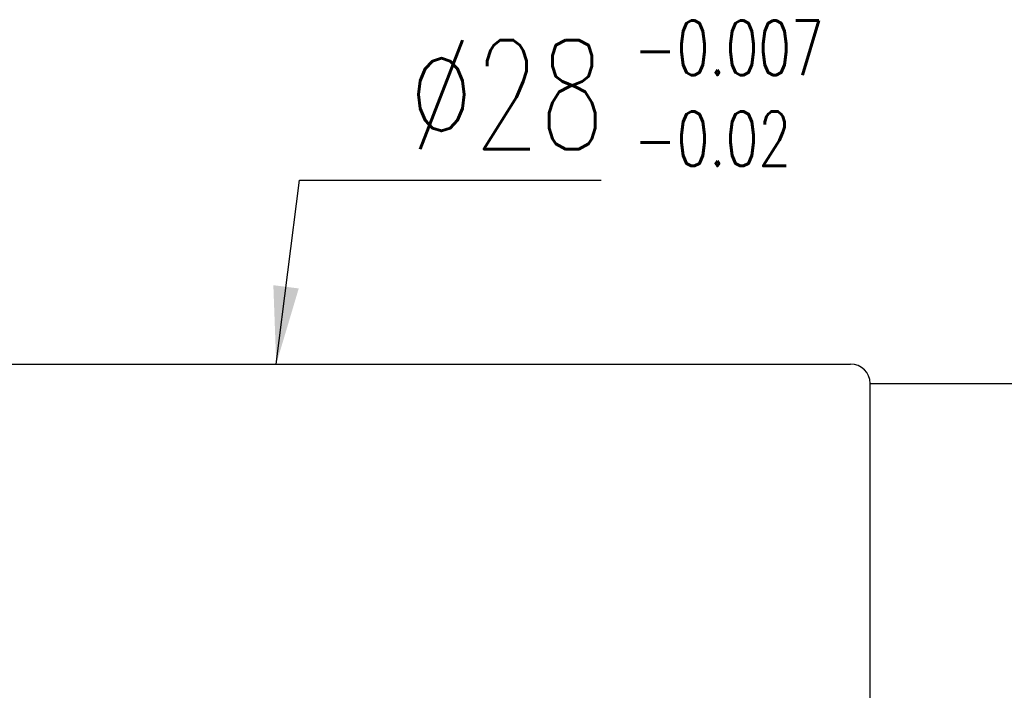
# Model space of a CAD drawing. Extents: x 13 to 593, y 42 to 137.
# Tile 43 of 44: x 128 to 153, y 94 to 111. Entities that reach past the tile are written whole.
import ezdxf

# ---------------------------------------------------------------- set-up
doc = ezdxf.new("R2010")
doc.units = 0
doc.header["$LTSCALE"] = 3
doc.header["$MEASUREMENT"] = 0
doc.layers.add('DIM', color=4, linetype='CONTINUOUS')
doc.layers.add('OUT', color=3, linetype='CONTINUOUS')
doc.styles.add('DIM-7', font='SIMPLEX.shx', dxfattribs={"width": 0.7, "bigfont": 'chineset.shx'})
doc.dimstyles.new('CNS', dxfattribs={"dimtxt": 3.5, "dimasz": 2.5, "dimexe": 1, "dimexo": 1.5, "dimgap": 0.09, "dimtad": 0, "dimdsep": 46, "dimtxsty": 'DIM-7', "dimcen": 0.09, "dimclrd": 1, "dimclre": 1, "dimclrt": 4, "dimadec": 0, "dimazin": 0, "dimtfac": 1, "dimtix": 1, "dimtmove": 2, "dimatfit": 3, "dimfxl": 1, "dimtvp": 0.971429, "dimtolj": 1, "dimarcsym": 0})

msp = doc.modelspace()

# ---------------------------------------------------------------- linework, layer by layer
at = {"layer": 'OUT', "color": 7}
for p, q in [((119.704, 102.487), (149.204, 102.487)), ((149.704, 74.987), (149.704, 101.987)), ((149.704, 101.987), (155.704, 101.987))]:
    msp.add_line(p, q, dxfattribs=at)
msp.add_arc((149.204, 101.987), 0.5, 360, 90, dxfattribs=at)

# ---------------------------------------------------------------- texts
at = {"layer": 'DIM', "color": 7, "insert": (143.641, 111.31), "char_height": 1.4, "width": 4.75935, "attachment_point": 1, "style": 'DIM-7'}
msp.add_mtext('-0.007\\P-0.02', dxfattribs=at)
at = {"layer": 'DIM', "color": 7, "insert": (137.854, 108.01), "char_height": 2.8, "attachment_point": 7, "style": 'DIM-7'}
msp.add_mtext('\\A1;%%C28', dxfattribs=at)

# ---------------------------------------------------------------- leaders
at = {"layer": 'DIM', "color": 7, "annotation_type": 0, "has_hookline": 1, "hookline_direction": 0, "text_width": 4.947}
msp.add_leader([(134.454, 102.487), (135.054, 107.21), (137.054, 107.21)], dimstyle='CNS', override={"dimscale": 0.8, "dimgap": 1, "dimtad": 1, "dimclrd": 7, "dimclre": 7, "dimclrt": 7, "dimtp": -0.1, "dimtm": 0.2, "dimtfac": 0.6, "dimtmove": 0}, dxfattribs=at)

doc.saveas('drawing.dxf')
